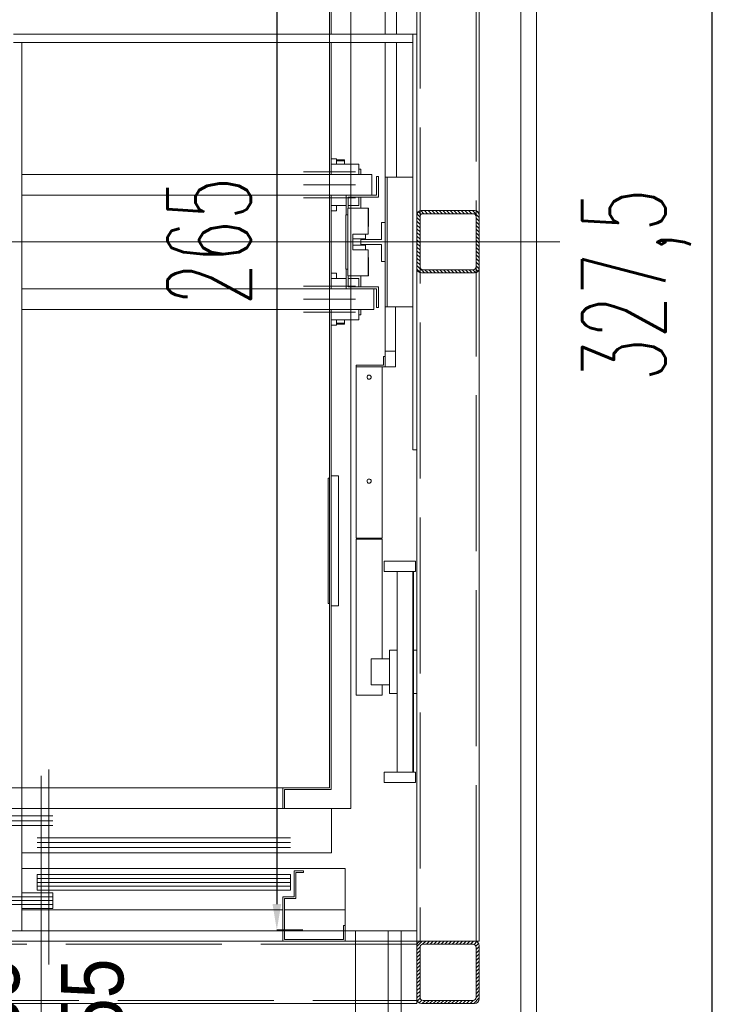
# Model space of a CAD drawing. Header units: millimetres. Extents: x 402 to 79005, y -7782 to 89952.
# Tile 118 of 256: x 26390 to 26524, y 22226 to 22415. Entities that reach past the tile are written whole.
import ezdxf

# ---------------------------------------------------------------- set-up
doc = ezdxf.new("R2010")
doc.units = ezdxf.units.MM
doc.header["$LTSCALE"] = 10
doc.linetypes.add('ACAD_ISO02W100', pattern=[15, 12, -3])
doc.linetypes.add('ACAD_ISO04W100', pattern=[30, 24, -3, 0, -3])
doc.layers.get('0').update_dxf_attribs({"lineweight": 0})
doc.layers.get('Defpoints').update_dxf_attribs({"color": 253})
for name, color, linetype, lineweight in [('0_A_DŹWIG OSOBOWY', 5, 'Continuous', 0), ('0_A_PRZEKRÓJ', 5, 'Continuous', 0), ('0_A_WYMIAROWANIE', 1, 'Continuous', 5), ('0_SZKLANA ELEWACJA SZYBU WINDOWEGO', 132, 'Continuous', 0), ('0_wymiarowanie', 1, 'Continuous', 0), ('A_SZYB WINDOWY', 7, 'Continuous', 0), ('AS_Belki', 145, 'Continuous', 0)]:
    doc.layers.add(name, color=color, linetype=linetype, lineweight=lineweight)
doc.styles.add('SIMPLEXD', font='simplex.shx', dxfattribs={"width": 0.6})
doc.styles.get("Standard").update_dxf_attribs({"font": 'arial.ttf'})
doc.dimstyles.new('1-100', dxfattribs={"dimtxt": 16, "dimasz": 5, "dimexe": 0, "dimexo": 0, "dimgap": 5, "dimtad": 1, "dimdec": 1, "dimtxsty": 'SIMPLEXD', "dimcen": 5, "dimclrt": 256, "dimadec": 0, "dimazin": 0, "dimtfac": 1, "dimtdec": 0, "dimtix": 1, "dimtmove": 1, "dimatfit": 3, "dimldrblk": 'LP', "dimfxl": 0, "dimarcsym": 0})

# ---------------------------------------------------------------- blocks, each defined once
blk = doc.blocks.new('zw$BBA8')
for p, q in [((1598.1, 181.1), (1598.1, 3231.1)), ((1398.1, 2106.1), (1398.1, 3031.1)), ((1398.1, 3031.1), (1398.1, 381.1)), ((1271.1, 616.1), (1271.1, 2796.1)), ((1271.1, 616.1), (1271.1, 2796.1)), ((1271.1, 616.1), (1271.1, 2796.1)), ((1271.1, 616.1), (1271.1, 2796.1)), ((1230.1, 2756.1), (1230.1, 2106.1)), ((1230.1, 1916.1), (1230.1, 2756.1)), ((1233.1, 2106.1), (1233.1, 2759.1)), ((1359.1, 2106.1), (1359.1, 2382.1)), ((1337.1, 2318.9), (1337.1, 2106.1)), ((1390.1, 2106.1), (622.1, 2106.1)), ((1390.1, 2090.1), (1390.1, 2106.1)), ((1398.1, 2106.1), (1390.1, 2106.1)), ((1390.1, 2106.1), (1390.1, 1306.1)), ((1398.1, 1306.1), (1398.1, 2106.1)), ((622.1, 2090.1), (1390.1, 2090.1)), ((638.1, 2090.1), (622.1, 2090.1)), ((638.1, 381.1), (638.1, 2090.1)), ((1230.1, 2090.1), (1230.1, 1916.1)), ((1233.1, 1836.1), (1233.1, 2090.1)), ((1337.1, 2090.1), (1337.1, 1831.1)), ((1359.1, 1831.1), (1359.1, 2090.1)), ((1230.1, 1916.1), (1230.1, 1906.1)), ((1230.1, 1906.1), (1230.1, 1776.1)), ((1235, 1866.1), (1233.1, 1866.1)), ((1239.3, 1866.1), (1235, 1866.1)), ((1242.1, 1866.1), (1239.3, 1866.1)), ((1243.1, 1866.1), (1242.1, 1866.1)), ((1243.1, 1856.1), (1243.1, 1866.1)), ((1259.1, 1864.1), (1243.1, 1864.1)), ((1243.1, 1862.1), (1259.1, 1862.1)), ((1259.1, 1862.1), (1243.1, 1862.1)), ((1259.1, 1862.1), (1259.1, 1864.1)), ((1259.1, 1856.1), (1259.1, 1862.1)), ((1180.1, 1841.1), (1280.1, 1841.1)), ((1251.5, 1856.1), (1233.1, 1856.1)), ((1269.7, 1856.1), (1251.5, 1856.1)), ((1281.8, 1856.1), (1269.7, 1856.1)), ((1286.1, 1856.1), (1281.8, 1856.1)), ((1286.1, 1836.1), (1286.1, 1856.1)), ((1290.1, 1846.1), (1286.1, 1846.1)), ((1290.1, 1836.1), (1290.1, 1846.1)), ((1311.1, 1836.1), (638.1, 1836.1)), ((1311.1, 1796.1), (1311.1, 1836.1)), ((1324.1, 1832.1), (1320.1, 1832.1)), ((1320.1, 1832.1), (1320.1, 1796.1)), ((1324.1, 1792.1), (1324.1, 1832.1)), ((1341.1, 1831.1), (1337.1, 1831.1)), ((1337.1, 1831.1), (1337.1, 1581.1)), ((1390.1, 1831.1), (1341.1, 1831.1)), ((1341.1, 1831.1), (1341.1, 1581.1)), ((1341.1, 1581.1), (1341.1, 1831.1)), ((1180.1, 1816.1), (1280.1, 1816.1)), ((638.1, 1796.1), (1311.1, 1796.1)), ((1180.1, 1791.1), (1280.1, 1791.1)), ((1233.1, 1616.1), (1233.1, 1796.1)), ((1320.1, 1796.1), (1262.1, 1796.1)), ((1262.1, 1796.1), (1262.1, 1758.1)), ((1266.1, 1792.1), (1324.1, 1792.1)), ((1266.1, 1771.1), (1266.1, 1792.1)), ((1286.1, 1776.1), (1286.1, 1792.1)), ((1290.1, 1771.1), (1290.1, 1792.1)), ((1230.1, 1776.1), (1230.1, 1756.1)), ((1233.1, 1776.1), (1251.5, 1776.1)), ((1233.1, 1766.1), (1235, 1766.1)), ((1235, 1766.1), (1239.3, 1766.1)), ((1239.3, 1766.1), (1242.1, 1766.1)), ((1242.1, 1766.1), (1243.1, 1766.1)), ((1243.1, 1766.1), (1243.1, 1776.1)), ((1251.5, 1776.1), (1262.1, 1776.1)), ((1265.1, 1771.1), (1265.1, 1641.1)), ((1304.1, 1771.1), (1265.1, 1771.1)), ((1266.1, 1776.1), (1269.7, 1776.1)), ((1269.7, 1776.1), (1281.8, 1776.1)), ((1281.8, 1776.1), (1286.1, 1776.1)), ((1304.1, 1721.1), (1304.1, 1771.1)), ((1305.1, 1771.1), (1304.1, 1771.1)), ((1305.1, 1736.1), (1305.1, 1771.1)), ((1230.1, 1756.1), (1230.1, 1656.1)), ((1265.1, 1758.1), (1261.1, 1758.1)), ((1261.1, 1758.1), (1261.1, 1654.1)), ((1337.1, 1743.6), (1330.1, 1743.6)), ((1330.1, 1743.6), (1330.1, 1711.1)), ((1337.1, 1668.6), (1337.1, 1743.6)), ((1304.1, 1736.1), (1305.1, 1736.1)), ((-576.9, 1706.1), (1673.1, 1706.1)), ((1124.1, 1706.1), (136.1, 1706.1)), ((1336.1, 1706.1), (1124.1, 1706.1)), ((1275.1, 1691.1), (1275.1, 1721.1)), ((1275.1, 1721.1), (1304.1, 1721.1)), ((1299.1, 1721.1), (1275.1, 1721.1)), ((1275.1, 1712.1), (1299.1, 1712.1)), ((1290.1, 1700.1), (1290.1, 1712.1)), ((1330.1, 1711.1), (1290.1, 1711.1)), ((1299.1, 1712.1), (1299.1, 1721.1)), ((1299.1, 1700.1), (1275.1, 1700.1)), ((1304.1, 1691.1), (1275.1, 1691.1)), ((1275.1, 1691.1), (1299.1, 1691.1)), ((1290.1, 1701.1), (1330.1, 1701.1)), ((1299.1, 1691.1), (1299.1, 1700.1)), ((1304.1, 1641.1), (1304.1, 1691.1)), ((1330.1, 1701.1), (1330.1, 1668.6)), ((1305.1, 1676.1), (1304.1, 1676.1)), ((1305.1, 1641.1), (1305.1, 1676.1)), ((1330.1, 1668.6), (1337.1, 1668.6)), ((1230.1, 1656.1), (1230.1, 1636.1)), ((1261.1, 1654.1), (1265.1, 1654.1)), ((1262.1, 1654.1), (1262.1, 1616.1)), ((1230.1, 1636.1), (1230.1, 1506.1)), ((1235, 1646.1), (1233.1, 1646.1)), ((1251.5, 1636.1), (1233.1, 1636.1)), ((1239.3, 1646.1), (1235, 1646.1)), ((1242.1, 1646.1), (1239.3, 1646.1)), ((1243.1, 1646.1), (1242.1, 1646.1)), ((1243.1, 1636.1), (1243.1, 1646.1)), ((1262.1, 1636.1), (1251.5, 1636.1)), ((1265.1, 1641.1), (1304.1, 1641.1)), ((1266.1, 1620.1), (1266.1, 1641.1)), ((1269.7, 1636.1), (1266.1, 1636.1)), ((1281.8, 1636.1), (1269.7, 1636.1)), ((1286.1, 1636.1), (1281.8, 1636.1)), ((1286.1, 1620.1), (1286.1, 1636.1)), ((1290.1, 1620.1), (1290.1, 1641.1)), ((1304.1, 1641.1), (1305.1, 1641.1)), ((1315.1, 1616.1), (638.1, 1616.1)), ((1180.1, 1621.1), (1280.1, 1621.1)), ((1262.1, 1616.1), (1320.1, 1616.1)), ((1324.1, 1620.1), (1266.1, 1620.1)), ((1315.1, 1576.1), (1315.1, 1616.1)), ((1320.1, 1616.1), (1320.1, 1580.1)), ((1324.1, 1580.1), (1324.1, 1620.1)), ((1180.1, 1596.1), (1280.1, 1596.1)), ((638.1, 1576.1), (1315.1, 1576.1)), ((1233.1, 653.1), (1233.1, 1576.1)), ((1286.1, 1556.1), (1286.1, 1576.1)), ((1290.1, 1566.1), (1290.1, 1576.1)), ((1320.1, 1580.1), (1324.1, 1580.1)), ((1337.1, 1581.1), (1337.1, 1496.1)), ((1337.1, 1581.1), (1341.1, 1581.1)), ((1341.1, 1581.1), (1390.1, 1581.1)), ((1357.1, 1496.1), (1357.1, 1581.1)), ((1180.1, 1571.1), (1280.1, 1571.1)), ((1233.1, 1556.1), (1251.5, 1556.1)), ((1243.1, 1546.1), (1243.1, 1556.1)), ((1251.5, 1556.1), (1269.7, 1556.1)), ((1259.1, 1550.1), (1259.1, 1556.1)), ((1269.7, 1556.1), (1281.8, 1556.1)), ((1281.8, 1556.1), (1286.1, 1556.1)), ((1286.1, 1566.1), (1290.1, 1566.1)), ((1233.1, 1546.1), (1235, 1546.1)), ((1235, 1546.1), (1239.3, 1546.1)), ((1239.3, 1546.1), (1242.1, 1546.1)), ((1242.1, 1546.1), (1243.1, 1546.1)), ((1243.1, 1550.1), (1259.1, 1550.1)), ((1259.1, 1550.1), (1243.1, 1550.1)), ((1243.1, 1548.1), (1259.1, 1548.1)), ((1259.1, 1548.1), (1259.1, 1550.1)), ((1230.1, 1506.1), (1230.1, 1496.1)), ((1230.1, 1496.1), (1230.1, 656.1)), ((1230.1, 656.1), (1230.1, 1496.1)), ((1337.1, 1486.1), (1334.1, 1486.1)), ((1334.1, 1486.1), (1334.1, 1469.1)), ((1337.1, 1496.1), (1357.1, 1496.1)), ((1357.1, 1496.1), (1337.1, 1496.1)), ((1337.1, 1496.1), (1337.1, 1466.1)), ((1337.1, 1466.1), (1337.1, 1486.1)), ((1357.1, 1466.1), (1357.1, 1496.1)), ((1334.1, 1469.1), (1281.1, 1469.1)), ((1281.1, 1469.1), (1281.1, 1466.1)), ((1281.1, 1466.1), (1337.1, 1466.1)), ((1331.1, 1466.1), (1281.1, 1466.1)), ((1281.1, 1466.1), (1281.1, 1136.1)), ((1331.1, 1136.1), (1331.1, 1466.1)), ((1337.1, 1466.1), (1357.1, 1466.1)), ((1302.4, 1447.6), (1302.1, 1446.1)), ((1302.1, 1446.1), (1302.4, 1444.6)), ((1303.2, 1448.9), (1302.4, 1447.6)), ((1302.4, 1444.6), (1303.2, 1443.3)), ((1304.5, 1449.8), (1303.2, 1448.9)), ((1303.2, 1443.3), (1304.5, 1442.4)), ((1306.1, 1450.1), (1304.5, 1449.8)), ((1304.5, 1442.4), (1306.1, 1442.1)), ((1307.6, 1449.8), (1306.1, 1450.1)), ((1306.1, 1442.1), (1307.6, 1442.4)), ((1308.9, 1448.9), (1307.6, 1449.8)), ((1307.6, 1442.4), (1308.9, 1443.3)), ((1309.8, 1447.6), (1308.9, 1448.9)), ((1308.9, 1443.3), (1309.8, 1444.6)), ((1310.1, 1446.1), (1309.8, 1447.6)), ((1309.8, 1444.6), (1310.1, 1446.1)), ((1390.1, 1306.1), (1398.1, 1306.1)), ((1398.1, 920.9), (1398.1, 1306.1)), ((1230, 1251.6), (1227.1, 1251.6)), ((1227.1, 1251.6), (1227.1, 1010.6)), ((1230.1, 1256.1), (1230, 1256.1)), ((1230, 1256.1), (1230, 1006.1)), ((1247.5, 1256.1), (1233.1, 1256.1)), ((1247.5, 1006.1), (1247.5, 1256.1)), ((1302.4, 1247.6), (1302.1, 1246.1)), ((1302.1, 1246.1), (1302.4, 1244.6)), ((1303.2, 1248.9), (1302.4, 1247.6)), ((1302.4, 1244.6), (1303.2, 1243.3)), ((1304.5, 1249.8), (1303.2, 1248.9)), ((1303.2, 1243.3), (1304.5, 1242.4)), ((1306.1, 1250.1), (1304.5, 1249.8)), ((1304.5, 1242.4), (1306.1, 1242.1)), ((1307.6, 1249.8), (1306.1, 1250.1)), ((1306.1, 1242.1), (1307.6, 1242.4)), ((1308.9, 1248.9), (1307.6, 1249.8)), ((1307.6, 1242.4), (1308.9, 1243.3)), ((1309.8, 1247.6), (1308.9, 1248.9)), ((1308.9, 1243.3), (1309.8, 1244.6)), ((1310.1, 1246.1), (1309.8, 1247.6)), ((1309.8, 1244.6), (1310.1, 1246.1)), ((1281.1, 1136.1), (1331.1, 1136.1)), ((1331.1, 1134.1), (1281.1, 1134.1)), ((1281.1, 1134.1), (1281.1, 834.1)), ((1331.1, 904.1), (1331.1, 1134.1)), ((1395.1, 1092.1), (1335.1, 1092.1)), ((1335.1, 1092.1), (1335.1, 1072.1)), ((1395.1, 1072.1), (1395.1, 1092.1)), ((1335.1, 1072.1), (1395.1, 1072.1)), ((1390.1, 1072.1), (1360.1, 1072.1)), ((1360.1, 1072.1), (1360.1, 686.1)), ((1390.1, 686.1), (1390.1, 1072.1)), ((1391.6, 686.1), (1391.6, 1072.1)), ((1227.1, 1010.6), (1230, 1010.6)), ((1230, 1006.1), (1230.1, 1006.1)), ((1233.1, 1006.1), (1247.5, 1006.1)), ((1360.1, 920.9), (1345.1, 920.9)), ((1345.1, 920.9), (1345.1, 837.4)), ((1398.1, 920.9), (1391.6, 920.9)), ((1398.1, 837.4), (1398.1, 920.9)), ((1345.1, 904.1), (1310.1, 904.1)), ((1310.1, 904.1), (1310.1, 902.2)), ((1310.1, 902.2), (1310.1, 896.8)), ((1310.1, 896.8), (1310.1, 888.7)), ((1345.1, 902.2), (1345.1, 904.1)), ((1345.1, 896.8), (1345.1, 902.2)), ((1345.1, 888.7), (1345.1, 896.8)), ((1310.1, 888.7), (1310.1, 879.1)), ((1310.1, 879.1), (1310.1, 869.5)), ((1345.1, 879.1), (1345.1, 888.7)), ((1345.1, 869.5), (1345.1, 879.1)), ((1310.1, 869.5), (1310.1, 861.4)), ((1310.1, 861.4), (1310.1, 856)), ((1310.1, 856), (1310.1, 854.1)), ((1310.1, 854.1), (1345.1, 854.1)), ((1331.1, 834.1), (1331.1, 854.1)), ((1345.1, 861.4), (1345.1, 869.5)), ((1345.1, 856), (1345.1, 861.4)), ((1345.1, 854.1), (1345.1, 856)), ((1281.1, 834.1), (1331.1, 834.1)), ((1345.1, 837.4), (1360.1, 837.4)), ((1391.6, 837.4), (1398.1, 837.4)), ((1398.1, 381.1), (1398.1, 837.4)), ((690.1, 691.1), (690.1, 316.1)), ((1395.1, 686.1), (1335.1, 686.1)), ((1335.1, 686.1), (1335.1, 666.1)), ((1360.1, 686.1), (1390.1, 686.1)), ((1395.1, 666.1), (1395.1, 686.1)), ((1335.1, 666.1), (1395.1, 666.1)), ((30.1, 656.1), (1230.1, 656.1)), ((1140.1, 656.1), (1140.1, 616.1)), ((1230.1, 656.1), (1140.1, 656.1)), ((1143.1, 616.1), (1143.1, 653.1)), ((1143.1, 653.1), (1233.1, 653.1)), ((-10.9, 616.1), (1271.1, 616.1)), ((-10.9, 616.1), (1271.1, 616.1)), ((-10.9, 616.1), (1271.1, 616.1)), ((-10.9, 616.1), (1271.1, 616.1)), ((1233.6, 616.1), (638.1, 616.1)), ((1233.6, 531.1), (1233.6, 616.1)), ((210.1, 601.9), (697.6, 601.9)), ((210.1, 592.6), (697.6, 592.6)), ((210.1, 583.4), (697.6, 583.4)), ((667.6, 559.9), (1155.1, 559.9)), ((667.6, 550.6), (1155.1, 550.6)), ((638.1, 531.1), (1233.6, 531.1)), ((667.6, 541.4), (1155.1, 541.4)), ((1260.1, 501.1), (638.1, 501.1)), ((1180.1, 496.1), (1162.1, 496.1)), ((1162.1, 496.1), (1162.1, 446.1)), ((1165.1, 493.1), (1180.1, 493.1)), ((1165.1, 443.1), (1165.1, 493.1)), ((1180.1, 493.1), (1180.1, 496.1)), ((1260.1, 421.1), (1260.1, 501.1)), ((1155, 489.1), (667.6, 489.1)), ((667.6, 489.1), (667.6, 459.1)), ((667.6, 481.6), (1155.1, 481.6)), ((667.6, 474.1), (1155.1, 474.1)), ((1155, 459.1), (1155, 489.1)), ((667.6, 466.6), (1155.1, 466.6)), ((667.6, 459.1), (1155, 459.1)), ((210.1, 446.6), (697.6, 446.6)), ((210.1, 439.1), (697.6, 439.1)), ((697.5, 454.1), (638.1, 454.1)), ((697.5, 424.1), (697.5, 454.1)), ((1140.1, 446.1), (1140.1, 361.1)), ((1162.1, 446.1), (1140.1, 446.1)), ((1143.1, 364.1), (1143.1, 443.1)), ((1143.1, 443.1), (1165.1, 443.1)), ((210.1, 431.6), (697.6, 431.6)), ((638.1, 424.1), (697.5, 424.1)), ((638.1, 421.1), (1140.1, 421.1)), ((1140.1, 421.1), (638.1, 421.1)), ((1143.1, 421.1), (1260.1, 421.1)), ((1260.1, 421.1), (1143.1, 421.1)), ((1260.1, 391.1), (1260.1, 421.1)), ((1140.1, 381.1), (240.1, 381.1)), ((622.1, 381.1), (638.1, 381.1)), ((1257.1, 381.1), (1143.1, 381.1)), ((1260.1, 391.1), (1257.1, 391.1)), ((1257.1, 391.1), (1257.1, 364.1)), ((1260.1, 361.1), (1260.1, 391.1)), ((1260.1, 381.1), (1398.1, 381.1)), ((1280.1, 381.1), (1260.1, 381.1)), ((1342.6, 381.1), (1280.1, 381.1)), ((1280.1, 381.1), (1280.1, 181.1)), ((1280.1, 301.1), (1280.1, 381.1)), ((1367.6, 381.1), (1342.6, 381.1)), ((1342.6, 181.1), (1342.6, 381.1)), ((1398.1, 381.1), (1367.6, 381.1)), ((1367.6, 381.1), (1367.6, 181.1)), ((1140.1, 361.1), (1260.1, 361.1)), ((1257.1, 364.1), (1143.1, 364.1)), ((1280.1, 181.1), (1280.1, 301.1))]:
    blk.add_line(p, q)
blk = doc.blocks.new('*D3961')
at = {"layer": '0_wymiarowanie', "color": 0, "lineweight": -2}
for p, q in [((26444.01, 22505.31), (26439.01, 22505.31)), ((26439.01, 22500.31), (26439.01, 22245.31)), ((26444.01, 22240.31), (26439.01, 22240.31))]:
    blk.add_line(p, q, dxfattribs=at)
at = {"layer": '0_wymiarowanie', "color": 0, "lineweight": 9}
for points in [[(26439.85, 22500.31), (26438.18, 22500.31), (26439.01, 22505.31)], [(26438.18, 22245.31), (26439.85, 22245.31), (26439.01, 22240.31)]]:
    blk.add_solid(points, dxfattribs=at)
at = {"layer": 'Defpoints', "color": 0, "lineweight": 9}
for p in [(26453.11, 22505.31), (26439.01, 22240.31), (26447.08, 22240.31)]:
    blk.add_point(p, dxfattribs=at)
at = {"layer": '0_wymiarowanie', "insert": (26426.01, 22372.81), "char_height": 16, "attachment_point": 5, "rotation": 90, "style": 'SIMPLEXD'}
blk.add_mtext('265', dxfattribs=at)
blk = doc.blocks.new('LP')
for p, q in [((0, 1), (0, 0)), ((0, 0), (-1, 0)), ((0, -1), (0, 0)), ((0, 0), (1, 0))]:
    blk.add_line(p, q)
at = {"const_width": 0.2}
blk.add_lwpolyline([(0.707, 0.707), (-0.707, -0.707)], dxfattribs=at)
blk = doc.blocks.new('*D4051')
at = {"layer": '0_A_WYMIAROWANIE', "color": 0, "lineweight": -2}
for p, q in [((26517.71, 22528.19), (26522.71, 22528.19)), ((26522.71, 22523.19), (26522.71, 22205.65)), ((26517.71, 22200.65), (26522.71, 22200.65))]:
    blk.add_line(p, q, dxfattribs=at)
at = {"layer": '0_A_WYMIAROWANIE', "color": 0, "lineweight": 9}
for points in [[(26523.54, 22523.19), (26521.88, 22523.19), (26522.71, 22528.19)], [(26521.88, 22205.65), (26523.54, 22205.65), (26522.71, 22200.65)]]:
    blk.add_solid(points, dxfattribs=at)
at = {"layer": 'Defpoints', "color": 0, "lineweight": 9}
for p in [(26488.95, 22528.19), (26488.95, 22200.65), (26522.71, 22200.65)]:
    blk.add_point(p, dxfattribs=at)
at = {"layer": '0_A_WYMIAROWANIE', "insert": (26508.19, 22364.42), "char_height": 16, "attachment_point": 5, "rotation": 90, "style": 'SIMPLEXD'}
blk.add_mtext('327,5', dxfattribs=at)

msp = doc.modelspace()

# ---------------------------------------------------------------- hatches: boundary and pattern name
at = {"layer": 'AS_Belki'}
h = msp.add_hatch(dxfattribs=at)
h.set_pattern_fill('HYPECUTREGION', color=10, scale=0.5, angle=270, style=0, pattern_type=2)
h.set_pattern_definition([(315, (26505.57455, 22156.72936), (0.3535534, 0.3535534), [])])
h.paths.add_polyline_path([(26477.953, 22367.629), (26477.953, 22377.829, 0.4142136), (26477.053, 22378.729), (26466.853, 22378.729, 0.4142136), (26465.953, 22377.829), (26465.953, 22367.629, 0.4142136), (26466.853, 22366.729), (26477.053, 22366.729, 0.4142136)], flags=0)
h.paths.add_polyline_path([(26477.353, 22377.529), (26477.353, 22367.929, -0.4142136), (26476.753, 22367.329), (26467.153, 22367.329, -0.4142136), (26466.553, 22367.929), (26466.553, 22377.529, -0.4142136), (26467.153, 22378.129), (26476.753, 22378.129, -0.4142136)], flags=0)
h = msp.add_hatch(dxfattribs=at)
h.set_pattern_fill('HYPECUTREGION', color=10, scale=0.5, angle=270, style=0, pattern_type=2)
h.set_pattern_definition([(225, (26438.3318, 22232.1887), (-0.3535534, 0.3535534), [])])
h.paths.add_polyline_path([(26465.953, 22227.089), (26465.953, 22237.289, -0.4142136), (26466.853, 22238.189), (26477.053, 22238.189, -0.4142136), (26477.953, 22237.289), (26477.953, 22227.089, -0.4142136), (26477.053, 22226.189), (26466.853, 22226.189, -0.4142136)], flags=0)
h.paths.add_polyline_path([(26466.553, 22236.989), (26466.553, 22227.389, 0.4142136), (26467.153, 22226.789), (26476.753, 22226.789, 0.4142136), (26477.353, 22227.389), (26477.353, 22236.989, 0.4142136), (26476.753, 22237.589), (26467.153, 22237.589, 0.4142136)], flags=0)

# ---------------------------------------------------------------- linework, layer by layer
at = {"layer": '0_A_DŹWIG OSOBOWY', "lineweight": 0}
msp.add_lwpolyline([(26295.953, 22240.189), (26465.953, 22240.189), (26465.953, 22505.189), (26295.953, 22505.189)], close=True, dxfattribs=at)
at = {"layer": '0_A_PRZEKRÓJ', "color": 1, "lineweight": 0}
msp.add_lwpolyline([(26393.653, 22149.064), (26393.653, 22269.999)], dxfattribs=at)
at = {"layer": '0_SZKLANA ELEWACJA SZYBU WINDOWEGO'}
for points in [[(26208.953, 22528.189), (26488.953, 22528.189), (26488.953, 22217.189), (26208.953, 22217.189)], [(26211.953, 22525.189), (26485.953, 22525.189), (26485.953, 22220.189), (26211.953, 22220.189)]]:
    msp.add_lwpolyline(points, close=True, dxfattribs=at)
at = {"layer": 'AS_Belki', "linetype": 'Continuous', "ltscale": 0.25}
for p, q in [((26465.953, 22507.189), (26465.953, 22238.189)), ((26477.953, 22238.189), (26477.953, 22507.189)), ((26477.053, 22378.729), (26466.853, 22378.729)), ((26465.953, 22377.829), (26465.953, 22367.629)), ((26466.553, 22367.929), (26466.553, 22377.529)), ((26467.153, 22378.129), (26476.753, 22378.129)), ((26477.353, 22377.529), (26477.353, 22367.929)), ((26477.953, 22377.829), (26477.953, 22367.629)), ((26476.753, 22367.329), (26467.153, 22367.329)), ((26466.853, 22366.729), (26477.053, 22366.729)), ((26465.953, 22238.189), (26295.953, 22238.189)), ((26465.953, 22238.189), (26466.853, 22238.189)), ((26465.953, 22237.289), (26465.953, 22238.189)), ((26466.853, 22238.189), (26477.053, 22238.189)), ((26477.053, 22238.189), (26477.953, 22238.189)), ((26465.953, 22237.289), (26465.953, 22227.089)), ((26466.553, 22236.989), (26466.553, 22227.389)), ((26476.753, 22237.589), (26467.153, 22237.589)), ((26477.353, 22227.389), (26477.353, 22236.989)), ((26477.953, 22237.289), (26477.953, 22227.089)), ((26465.953, 22226.189), (26465.953, 22227.089)), ((26295.953, 22226.189), (26465.953, 22226.189)), ((26477.053, 22226.189), (26466.853, 22226.189)), ((26467.153, 22226.789), (26476.753, 22226.789))]:
    msp.add_line(p, q, dxfattribs=at)
at = {"layer": 'AS_Belki', "color": 84, "linetype": 'ACAD_ISO02W100', "ltscale": 0.25}
for p, q in [((26466.553, 22507.189), (26466.553, 22238.189)), ((26477.353, 22238.189), (26477.353, 22507.189)), ((26465.953, 22237.589), (26295.953, 22237.589)), ((26295.953, 22226.789), (26465.953, 22226.789))]:
    msp.add_line(p, q, dxfattribs=at)
at = {"layer": 'AS_Belki', "color": 10, "linetype": 'ACAD_ISO04W100', "ltscale": 0.25}
msp.add_line((26477.953, 22238.189), (26477.953, 22238.189), dxfattribs=at)
at = {"layer": 'AS_Belki', "linetype": 'Continuous', "ltscale": 0.25}
for centre, start, end in [((26466.853, 22377.829), 90, 180), ((26477.053, 22377.829), 0, 90), ((26466.853, 22367.629), 180, 270), ((26477.053, 22367.629), 270, 0), ((26466.853, 22237.289), 90, 180), ((26477.053, 22237.289), 0, 90), ((26466.853, 22227.089), 180, 270), ((26477.053, 22227.089), 270, 0)]:
    msp.add_arc(centre, 0.9, start, end, dxfattribs=at)
at = {"layer": 'AS_Belki', "linetype": 'Continuous', "ltscale": 0.25, "extrusion": (-1.5136e-13, 6.27875e-14, -1)}
msp.add_arc((-26467.153, 22377.529, 0), 0.6, 0, 90, dxfattribs=at)
at = {"layer": 'AS_Belki', "linetype": 'Continuous', "ltscale": 0.25, "extrusion": (1.76696e-13, 3.78956e-14, -1)}
msp.add_arc((-26476.753, 22377.529, 0), 0.6, 90, 180, dxfattribs=at)
at = {"layer": 'AS_Belki', "linetype": 'Continuous', "ltscale": 0.25, "extrusion": (-1.5136e-13, -6.27875e-14, -1)}
msp.add_arc((-26467.153, 22367.929, 0), 0.6, 270, 0, dxfattribs=at)
at = {"layer": 'AS_Belki', "linetype": 'Continuous', "ltscale": 0.25, "extrusion": (6.30096e-14, -1.51582e-13, -1)}
msp.add_arc((-26476.753, 22367.929, 0), 0.6, 180, 270, dxfattribs=at)
at = {"layer": 'AS_Belki', "linetype": 'Continuous', "ltscale": 0.25, "extrusion": (-1.92393e-13, 7.57912e-14, -1)}
msp.add_arc((-26467.153, 22236.989, 0), 0.6, 0, 90, dxfattribs=at)
at = {"layer": 'AS_Belki', "linetype": 'Continuous', "ltscale": 0.25, "extrusion": (1.13465e-13, 4.70906e-14, -1)}
msp.add_arc((-26476.753, 22236.989, 0), 0.6, 90, 180, dxfattribs=at)
at = {"layer": 'AS_Belki', "linetype": 'Continuous', "ltscale": 0.25, "extrusion": (-7.87064e-14, -1.89478e-13, -1)}
msp.add_arc((-26467.153, 22227.389, 0), 0.6, 270, 0, dxfattribs=at)
at = {"layer": 'AS_Belki', "linetype": 'Continuous', "ltscale": 0.25, "extrusion": (7.55692e-14, -3.13938e-14, -1)}
msp.add_arc((-26476.753, 22227.389, 0), 0.6, 180, 270, dxfattribs=at)

# ---------------------------------------------------------------- block references
at = {"layer": 'A_SZYB WINDOWY', "xscale": 0.09999999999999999, "yscale": 0.09999999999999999, "zscale": 0.09999999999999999}
msp.add_blockref('zw$BBA8', (26326.147, 22202.078), dxfattribs=at)

# ---------------------------------------------------------------- texts
at = {"color": 1, "lineweight": 30, "ltscale": 100, "insert": (26377.484, 22223.37), "char_height": 12, "width": 185.4507, "attachment_point": 2, "rotation": 90}
msp.add_mtext('{\\fArial Narrow|b0|i0|c238|p34;135\\P255}', dxfattribs=at)

# ---------------------------------------------------------------- dimensions: what is measured, and where the dimension line sits
at = {"layer": '0_A_WYMIAROWANIE', "color": 1}
dim = msp.add_linear_dim(base=(26522.709, 22200.648), p1=(26488.953, 22528.189), p2=(26488.953, 22200.648), angle=90, dimstyle='1-100', dxfattribs=at)
dim.commit()
dim.dimension.update_dxf_attribs({"geometry": '*D4051', "text_midpoint": (26508.185, 22364.418)})
at = {"layer": '0_wymiarowanie'}
dim = msp.add_linear_dim(base=(26439.012, 22240.311), p1=(26453.109, 22505.311), p2=(26447.077, 22240.311), angle=90, dimstyle='1-100', dxfattribs=at)
dim.commit()
dim.dimension.update_dxf_attribs({"geometry": '*D3961', "text_midpoint": (26426.012, 22372.811)})

doc.saveas('drawing.dxf')
